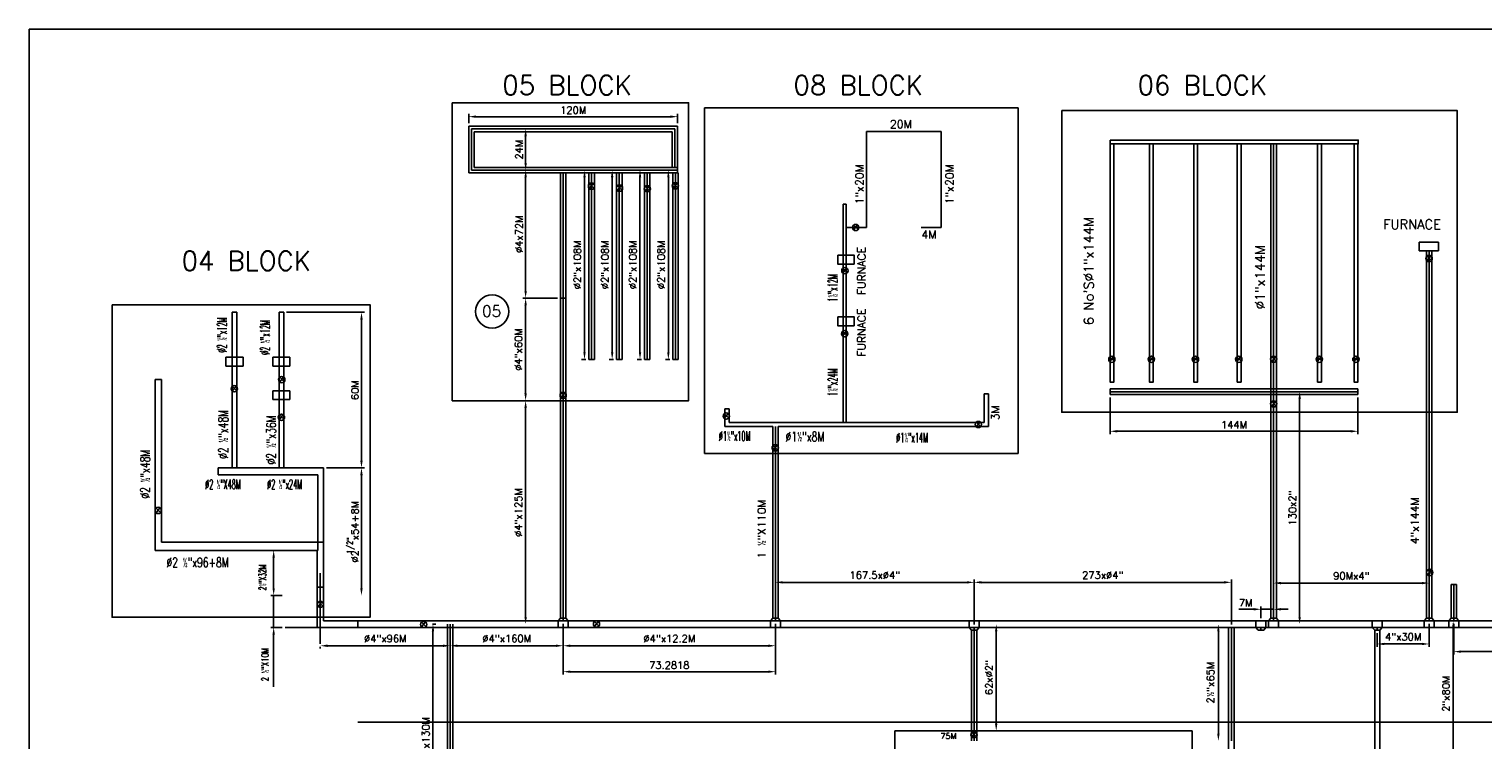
# Model space of a CAD drawing. Extents: x 30 to 863, y 52 to 597.
# Tile 2 of 3: x 30 to 531, y 352 to 597. Entities that reach past the tile are written whole.
import ezdxf

# ---------------------------------------------------------------- set-up
doc = ezdxf.new("R2010")
doc.units = 0
doc.header["$LTSCALE"] = 5
doc.header["$MEASUREMENT"] = 0
doc.layers.get('DEFPOINTS').update_dxf_attribs({"linetype": 'CONTINUOUS'})
doc.layers.add('25', color=6, linetype='CONTINUOUS')
doc.layers.add('5', color=3, linetype='CONTINUOUS')
doc.styles.add('ROMANS', font='ROMANS.shx')
doc.dimstyles.get("Standard").update_dxf_attribs({"dimtxt": 0.18, "dimasz": 0.18, "dimexe": 0.18, "dimexo": 0.0625, "dimgap": 0.09, "dimtad": 0, "dimtih": 1, "dimtoh": 1, "dimdec": 4, "dimzin": 0, "dimdsep": 46, "dimtxsty": 'ROMANS', "dimcen": 0.09, "dimadec": 0, "dimazin": 0, "dimtfac": 1, "dimtdec": 4, "dimtofl": 0, "dimtmove": 2, "dimatfit": 3, "dimfxl": 0, "dimtolj": 1, "dimarcsym": 0})

# ---------------------------------------------------------------- blocks, each defined once
blk = doc.blocks.new('*D32')
at = {"layer": '5', "color": 4, "lineweight": -2}
for p, q in [((118.78, 499.55), (145.61, 499.55)), ((144.61, 497.05), (144.61, 448.37)), ((132.52, 445.87), (145.61, 445.87))]:
    blk.add_line(p, q, dxfattribs=at)
at = {"layer": '5', "color": 4}
for points in [[(144.19, 497.05), (145.02, 497.05), (144.61, 499.55)], [(144.19, 448.37), (145.02, 448.37), (144.61, 445.87)]]:
    blk.add_solid(points, dxfattribs=at)
at = {"layer": 'DEFPOINTS', "color": 0}
for p in [(117.78, 499.55), (131.52, 445.87), (144.61, 445.87)]:
    blk.add_point(p, dxfattribs=at)
at = {"layer": '5', "color": 3, "insert": (142.36, 472.71), "char_height": 2.5, "attachment_point": 5, "rotation": 90, "style": 'ROMANS'}
blk.add_mtext('\\A1;60M', dxfattribs=at)
blk = doc.blocks.new('*D33')
at = {"layer": '5', "color": 4, "lineweight": -2}
blk.add_line((144.61, 443.37), (144.61, 404.38), dxfattribs=at)
at = {"layer": '5', "color": 4}
for points in [[(144.19, 443.37), (145.02, 443.37), (144.61, 445.87)], [(144.19, 404.38), (145.02, 404.38), (144.61, 401.88)]]:
    blk.add_solid(points, dxfattribs=at)
at = {"layer": 'DEFPOINTS', "color": 0}
for p in [(144.61, 445.87), (144.61, 401.88), (144.61, 401.88)]:
    blk.add_point(p, dxfattribs=at)
at = {"layer": '5', "color": 3, "insert": (142.36, 423.88), "char_height": 2.5, "attachment_point": 5, "rotation": 90, "style": 'ROMANS'}
blk.add_mtext('\\A1;%%C2  x54+8M', dxfattribs=at)
blk = doc.blocks.new('*D34')
at = {"layer": '5', "color": 4, "lineweight": -2}
for p, q in [((181.62, 564.75), (181.62, 568.04)), ((251.16, 567.04), (184.12, 567.04)), ((253.66, 564.75), (253.66, 568.04))]:
    blk.add_line(p, q, dxfattribs=at)
at = {"layer": '5', "color": 4}
for points in [[(184.12, 567.46), (184.12, 566.63), (181.62, 567.04)], [(251.16, 567.46), (251.16, 566.63), (253.66, 567.04)]]:
    blk.add_solid(points, dxfattribs=at)
at = {"layer": 'DEFPOINTS', "color": 0}
for p in [(181.62, 567.04), (181.62, 563.75), (253.66, 563.75)]:
    blk.add_point(p, dxfattribs=at)
at = {"layer": '5', "color": 3, "insert": (217.64, 569.29), "char_height": 2.5, "attachment_point": 5, "style": 'ROMANS'}
blk.add_mtext('\\A1;120M', dxfattribs=at)
blk = doc.blocks.new('*D35')
at = {"layer": '5', "color": 4, "lineweight": -2}
for p, q in [((201.23, 506.95), (201.23, 546.1)), ((212.23, 504.45), (200.23, 504.45))]:
    blk.add_line(p, q, dxfattribs=at)
at = {"layer": '5', "color": 4}
for points in [[(200.82, 546.1), (201.65, 546.1), (201.23, 548.6)], [(200.82, 506.95), (201.65, 506.95), (201.23, 504.45)]]:
    blk.add_solid(points, dxfattribs=at)
at = {"layer": 'DEFPOINTS', "color": 0}
for p in [(201.23, 548.6), (201.23, 548.6), (213.23, 504.45)]:
    blk.add_point(p, dxfattribs=at)
at = {"layer": '5', "color": 3, "insert": (198.98, 526.52), "char_height": 2.5, "attachment_point": 5, "rotation": 90, "style": 'ROMANS'}
blk.add_mtext('\\A1;%%c4x72M', dxfattribs=at)
blk = doc.blocks.new('*D36')
at = {"layer": '5', "color": 4, "lineweight": -2}
blk.add_line((201.23, 501.95), (201.23, 471.57), dxfattribs=at)
at = {"layer": '5', "color": 4}
for points in [[(200.82, 501.95), (201.65, 501.95), (201.23, 504.45)], [(200.82, 471.57), (201.65, 471.57), (201.23, 469.07)]]:
    blk.add_solid(points, dxfattribs=at)
at = {"layer": 'DEFPOINTS', "color": 0}
for p in [(201.23, 504.45), (201.23, 469.07), (201.23, 469.07)]:
    blk.add_point(p, dxfattribs=at)
at = {"layer": '5', "color": 3, "insert": (198.75, 486.76), "char_height": 2.5, "attachment_point": 5, "rotation": 90, "style": 'ROMANS'}
blk.add_mtext('\\A1;%%C4"x60M', dxfattribs=at)
blk = doc.blocks.new('*D37')
at = {"layer": '5', "color": 4, "lineweight": -2}
blk.add_line((201.23, 551.1), (201.23, 560.31), dxfattribs=at)
at = {"layer": '5', "color": 4}
for points in [[(200.82, 560.31), (201.65, 560.31), (201.23, 562.81)], [(200.82, 551.1), (201.65, 551.1), (201.23, 548.6)]]:
    blk.add_solid(points, dxfattribs=at)
at = {"layer": 'DEFPOINTS', "color": 0}
for p in [(201.23, 562.81), (201.23, 562.81), (201.23, 548.6)]:
    blk.add_point(p, dxfattribs=at)
at = {"layer": '5', "color": 3, "insert": (198.98, 555.7), "char_height": 2.5, "attachment_point": 5, "rotation": 90, "style": 'ROMANS'}
blk.add_mtext('\\A1;24M', dxfattribs=at)
blk = doc.blocks.new('*D38')
at = {"layer": '5', "color": 4, "lineweight": -2}
for p, q in [((221.67, 548.6), (222.55, 548.6)), ((221.55, 546.1), (221.55, 485.79)), ((222.06, 483.29), (220.55, 483.29))]:
    blk.add_line(p, q, dxfattribs=at)
at = {"layer": '5', "color": 4}
for points in [[(221.13, 546.1), (221.96, 546.1), (221.55, 548.6)], [(221.13, 485.79), (221.96, 485.79), (221.55, 483.29)]]:
    blk.add_solid(points, dxfattribs=at)
at = {"layer": 'DEFPOINTS', "color": 0}
for p in [(220.67, 548.6), (221.55, 483.29), (223.06, 483.29)]:
    blk.add_point(p, dxfattribs=at)
at = {"layer": '5', "color": 3, "insert": (219.06, 515.95), "char_height": 2.5, "attachment_point": 5, "rotation": 90, "style": 'ROMANS'}
blk.add_mtext('\\A1;%%c2"x108M', dxfattribs=at)
blk = doc.blocks.new('*D54')
at = {"layer": '5', "color": 4, "lineweight": -2}
for p, q in [((402.83, 470.21), (402.83, 457.51)), ((488.36, 470.21), (488.36, 457.51)), ((485.86, 458.51), (405.33, 458.51))]:
    blk.add_line(p, q, dxfattribs=at)
at = {"layer": '5', "color": 4}
for points in [[(405.33, 458.93), (405.33, 458.09), (402.83, 458.51)], [(485.86, 458.93), (485.86, 458.09), (488.36, 458.51)]]:
    blk.add_solid(points, dxfattribs=at)
at = {"layer": 'DEFPOINTS', "color": 0}
for p in [(402.83, 471.21), (488.36, 471.21), (402.83, 458.51)]:
    blk.add_point(p, dxfattribs=at)
at = {"layer": '5', "color": 3, "insert": (445.6, 460.76), "char_height": 2.5, "attachment_point": 5, "style": 'ROMANS'}
blk.add_mtext('\\A1;144M', dxfattribs=at)
blk = doc.blocks.new('*D55')
at = {"layer": '5', "color": 4, "lineweight": -2}
blk.add_line((468.25, 469.66), (468.25, 394.47), dxfattribs=at)
at = {"layer": '5', "color": 4}
for points in [[(467.84, 469.66), (468.67, 469.66), (468.25, 472.16)], [(467.84, 394.47), (468.67, 394.47), (468.25, 391.97)]]:
    blk.add_solid(points, dxfattribs=at)
at = {"layer": 'DEFPOINTS', "color": 0}
for p in [(468.25, 472.16), (468.25, 391.97), (468.25, 391.97)]:
    blk.add_point(p, dxfattribs=at)
at = {"layer": '5', "color": 3, "insert": (465.77, 432.06), "char_height": 2.5, "attachment_point": 5, "rotation": 90, "style": 'ROMANS'}
blk.add_mtext('\\A1;130x2"', dxfattribs=at)
blk = doc.blocks.new('*D56')
at = {"layer": '5', "color": 4, "lineweight": -2}
for p, q in [((459.27, 405.2), (459.27, 407.14)), ((512.91, 404.22), (512.91, 407.14)), ((461.77, 406.14), (510.41, 406.14))]:
    blk.add_line(p, q, dxfattribs=at)
at = {"layer": '5', "color": 4}
for points in [[(461.77, 406.56), (461.77, 405.73), (459.27, 406.14)], [(510.41, 406.56), (510.41, 405.73), (512.91, 406.14)]]:
    blk.add_solid(points, dxfattribs=at)
at = {"layer": 'DEFPOINTS', "color": 0}
for p in [(459.27, 404.2), (512.91, 406.14), (512.91, 403.22)]:
    blk.add_point(p, dxfattribs=at)
at = {"layer": '5', "color": 3, "insert": (486.09, 408.63), "char_height": 2.5, "attachment_point": 5, "style": 'ROMANS'}
blk.add_mtext('\\A1;90Mx4"', dxfattribs=at)
blk = doc.blocks.new('*D57')
at = {"layer": '5', "color": 4, "lineweight": -2}
for p, q in [((512.91, 392.09), (512.91, 384.14)), ((495.02, 388.9), (495.02, 384.14)), ((510.41, 385.14), (497.52, 385.14))]:
    blk.add_line(p, q, dxfattribs=at)
at = {"layer": '5', "color": 4}
for points in [[(497.52, 385.56), (497.52, 384.72), (495.02, 385.14)], [(510.41, 385.56), (510.41, 384.72), (512.91, 385.14)]]:
    blk.add_solid(points, dxfattribs=at)
at = {"layer": 'DEFPOINTS', "color": 0}
for p in [(512.91, 393.09), (495.02, 389.9), (495.02, 385.14)]:
    blk.add_point(p, dxfattribs=at)
at = {"layer": '5', "color": 3, "insert": (503.96, 387.63), "char_height": 2.5, "attachment_point": 5, "style": 'ROMANS'}
blk.add_mtext('\\A1;4"x30M', dxfattribs=at)
blk = doc.blocks.new('*D58')
at = {"layer": '5', "color": 4, "lineweight": -2}
for p, q in [((520.42, 393.09), (520.21, 393.09)), ((521.21, 390.59), (521.21, 345.38)), ((509.09, 342.88), (522.21, 342.88))]:
    blk.add_line(p, q, dxfattribs=at)
at = {"layer": '5', "color": 4}
for points in [[(520.8, 390.59), (521.63, 390.59), (521.21, 393.09)], [(520.8, 345.38), (521.63, 345.38), (521.21, 342.88)]]:
    blk.add_solid(points, dxfattribs=at)
at = {"layer": 'DEFPOINTS', "color": 0}
for p in [(521.42, 393.09), (508.09, 342.88), (521.21, 342.88)]:
    blk.add_point(p, dxfattribs=at)
at = {"layer": '5', "color": 3, "insert": (518.73, 367.99), "char_height": 2.5, "attachment_point": 5, "rotation": 90, "style": 'ROMANS'}
blk.add_mtext('\\A1;2"x80M', dxfattribs=at)
blk = doc.blocks.new('*D67')
at = {"layer": '5', "color": 4, "lineweight": -2}
blk.add_line((440.22, 389.47), (440.22, 354.18), dxfattribs=at)
at = {"layer": '5', "color": 4}
for points in [[(439.8, 389.47), (440.63, 389.47), (440.22, 391.97)], [(439.8, 354.18), (440.63, 354.18), (440.22, 351.68)]]:
    blk.add_solid(points, dxfattribs=at)
at = {"layer": 'DEFPOINTS', "color": 0}
for p in [(440.22, 391.97), (440.22, 351.68), (440.22, 351.68)]:
    blk.add_point(p, dxfattribs=at)
at = {"layer": '5', "color": 3, "insert": (437.49, 371.83), "char_height": 2.5, "attachment_point": 5, "rotation": 90, "style": 'ROMANS'}
blk.add_mtext('\\A1;2½"x65M', dxfattribs=at)
blk = doc.blocks.new('*D68')
at = {"layer": '5', "color": 4, "lineweight": -2}
blk.add_line((363.58, 389.47), (363.58, 357.66), dxfattribs=at)
at = {"layer": '5', "color": 4}
for points in [[(363.16, 389.47), (363.99, 389.47), (363.58, 391.97)], [(363.16, 357.66), (363.99, 357.66), (363.58, 355.16)]]:
    blk.add_solid(points, dxfattribs=at)
at = {"layer": 'DEFPOINTS', "color": 0}
for p in [(363.58, 391.97), (363.58, 355.16), (363.58, 355.16)]:
    blk.add_point(p, dxfattribs=at)
at = {"layer": '5', "color": 3, "insert": (361.09, 373.56), "char_height": 2.5, "attachment_point": 5, "rotation": 90, "style": 'ROMANS'}
blk.add_mtext('\\A1;62x%%C2"', dxfattribs=at)
blk = doc.blocks.new('*D69')
at = {"layer": '5', "color": 4, "lineweight": -2}
for p, q in [((355.96, 391.84), (355.96, 407.4)), ((442.2, 406.4), (358.46, 406.4)), ((444.7, 391.84), (444.7, 407.4))]:
    blk.add_line(p, q, dxfattribs=at)
at = {"layer": '5', "color": 4}
for points in [[(358.46, 406.82), (358.46, 405.98), (355.96, 406.4)], [(442.2, 406.82), (442.2, 405.98), (444.7, 406.4)]]:
    blk.add_solid(points, dxfattribs=at)
at = {"layer": 'DEFPOINTS', "color": 0}
for p in [(355.96, 406.4), (355.96, 390.84), (444.7, 390.84)]:
    blk.add_point(p, dxfattribs=at)
at = {"layer": '5', "color": 3, "insert": (400.33, 408.89), "char_height": 2.5, "attachment_point": 5, "style": 'ROMANS'}
blk.add_mtext('\\A1;273x%%c4"', dxfattribs=at)
blk = doc.blocks.new('*D70')
at = {"layer": '5', "color": 4, "lineweight": -2}
for p, q in [((287.45, 406.06), (287.45, 407.4)), ((353.46, 406.4), (289.95, 406.4))]:
    blk.add_line(p, q, dxfattribs=at)
at = {"layer": '5', "color": 4}
for points in [[(289.95, 406.82), (289.95, 405.98), (287.45, 406.4)], [(353.46, 406.82), (353.46, 405.98), (355.96, 406.4)]]:
    blk.add_solid(points, dxfattribs=at)
at = {"layer": 'DEFPOINTS', "color": 0}
for p in [(287.45, 406.4), (355.96, 406.4), (287.45, 405.06)]:
    blk.add_point(p, dxfattribs=at)
at = {"layer": '5', "color": 3, "insert": (321.71, 408.89), "char_height": 2.5, "attachment_point": 5, "style": 'ROMANS'}
blk.add_mtext('\\A1;167.5x%%C4"', dxfattribs=at)
blk = doc.blocks.new('*D71')
at = {"layer": '5', "color": 4, "lineweight": -2}
for p, q in [((214.17, 392.09), (214.17, 383.52)), ((287.45, 392.09), (287.45, 383.52)), ((216.67, 384.52), (284.95, 384.52))]:
    blk.add_line(p, q, dxfattribs=at)
at = {"layer": '5', "color": 4}
for points in [[(216.67, 384.94), (216.67, 384.1), (214.17, 384.52)], [(284.95, 384.94), (284.95, 384.1), (287.45, 384.52)]]:
    blk.add_solid(points, dxfattribs=at)
at = {"layer": 'DEFPOINTS', "color": 0}
for p in [(214.17, 393.09), (287.45, 393.09), (287.45, 384.52)]:
    blk.add_point(p, dxfattribs=at)
at = {"layer": '5', "color": 3, "insert": (250.81, 387.01), "char_height": 2.5, "attachment_point": 5, "style": 'ROMANS'}
blk.add_mtext('\\A1;%%c4"x12.2M', dxfattribs=at)
blk = doc.blocks.new('*D72')
at = {"layer": '5', "color": 4, "lineweight": -2}
blk.add_line((211.67, 384.52), (177.73, 384.52), dxfattribs=at)
at = {"layer": '5', "color": 4}
for points in [[(177.73, 384.94), (177.73, 384.1), (175.23, 384.52)], [(211.67, 384.94), (211.67, 384.1), (214.17, 384.52)]]:
    blk.add_solid(points, dxfattribs=at)
at = {"layer": 'DEFPOINTS', "color": 0}
for p in [(175.23, 384.52), (175.23, 384.52), (214.17, 384.52)]:
    blk.add_point(p, dxfattribs=at)
at = {"layer": '5', "color": 3, "insert": (194.7, 387.01), "char_height": 2.5, "attachment_point": 5, "style": 'ROMANS'}
blk.add_mtext('\\A1;%%c4"x160M', dxfattribs=at)
blk = doc.blocks.new('*D73')
at = {"layer": '5', "color": 4, "lineweight": -2}
for p, q in [((130.39, 384.17), (130.39, 383.52)), ((132.89, 384.52), (172.73, 384.52))]:
    blk.add_line(p, q, dxfattribs=at)
at = {"layer": '5', "color": 4}
for points in [[(132.89, 384.94), (132.89, 384.1), (130.39, 384.52)], [(172.73, 384.94), (172.73, 384.1), (175.23, 384.52)]]:
    blk.add_solid(points, dxfattribs=at)
at = {"layer": 'DEFPOINTS', "color": 0}
for p in [(130.39, 385.17), (175.23, 384.52), (175.23, 384.52)]:
    blk.add_point(p, dxfattribs=at)
at = {"layer": '5', "color": 3, "insert": (152.81, 387.01), "char_height": 2.5, "attachment_point": 5, "style": 'ROMANS'}
blk.add_mtext('\\A1;%%C4"x96M', dxfattribs=at)
blk = doc.blocks.new('*D74')
at = {"layer": '5', "color": 4, "lineweight": -2}
for p, q in [((169.16, 391.97), (170.28, 391.97)), ((169.28, 389.47), (169.28, 315.81)), ((172.43, 313.31), (168.28, 313.31))]:
    blk.add_line(p, q, dxfattribs=at)
at = {"layer": '5', "color": 4}
for points in [[(168.86, 389.47), (169.69, 389.47), (169.28, 391.97)], [(168.86, 315.81), (169.69, 315.81), (169.28, 313.31)]]:
    blk.add_solid(points, dxfattribs=at)
at = {"layer": 'DEFPOINTS', "color": 0}
for p in [(168.16, 391.97), (169.28, 313.31), (173.43, 313.31)]:
    blk.add_point(p, dxfattribs=at)
at = {"layer": '5', "color": 3, "insert": (166.79, 352.64), "char_height": 2.5, "attachment_point": 5, "rotation": 90, "style": 'ROMANS'}
blk.add_mtext('\\A1;4"x130M', dxfattribs=at)
blk = doc.blocks.new('*D75')
at = {"layer": '5', "color": 4, "lineweight": -2}
blk.add_line((201.23, 466.57), (201.23, 394.47), dxfattribs=at)
at = {"layer": '5', "color": 4}
for points in [[(200.82, 466.57), (201.65, 466.57), (201.23, 469.07)], [(200.82, 394.47), (201.65, 394.47), (201.23, 391.97)]]:
    blk.add_solid(points, dxfattribs=at)
at = {"layer": 'DEFPOINTS', "color": 0}
for p in [(201.23, 469.07), (201.23, 391.97), (201.23, 391.97)]:
    blk.add_point(p, dxfattribs=at)
at = {"layer": '5', "color": 3, "insert": (198.75, 430.52), "char_height": 2.5, "attachment_point": 5, "rotation": 90, "style": 'ROMANS'}
blk.add_mtext('\\A1;%%C4"x125M', dxfattribs=at)
blk = doc.blocks.new('*D76')
at = {"layer": '5', "color": 4, "lineweight": -2}
for p, q in [((231.21, 548.6), (232.09, 548.6)), ((231.09, 546.1), (231.09, 485.79)), ((231.6, 483.29), (230.09, 483.29))]:
    blk.add_line(p, q, dxfattribs=at)
at = {"layer": '5', "color": 4}
for points in [[(230.67, 546.1), (231.51, 546.1), (231.09, 548.6)], [(230.67, 485.79), (231.51, 485.79), (231.09, 483.29)]]:
    blk.add_solid(points, dxfattribs=at)
at = {"layer": 'DEFPOINTS', "color": 0}
for p in [(230.21, 548.6), (231.09, 483.29), (232.6, 483.29)]:
    blk.add_point(p, dxfattribs=at)
at = {"layer": '5', "color": 3, "insert": (228.6, 515.95), "char_height": 2.5, "attachment_point": 5, "rotation": 90, "style": 'ROMANS'}
blk.add_mtext('\\A1;%%c2"x108M', dxfattribs=at)
blk = doc.blocks.new('*D77')
at = {"layer": '5', "color": 4, "lineweight": -2}
for p, q in [((240.81, 548.6), (241.69, 548.6)), ((240.69, 546.1), (240.69, 485.79)), ((241.21, 483.29), (239.69, 483.29))]:
    blk.add_line(p, q, dxfattribs=at)
at = {"layer": '5', "color": 4}
for points in [[(240.28, 546.1), (241.11, 546.1), (240.69, 548.6)], [(240.28, 485.79), (241.11, 485.79), (240.69, 483.29)]]:
    blk.add_solid(points, dxfattribs=at)
at = {"layer": 'DEFPOINTS', "color": 0}
for p in [(239.81, 548.6), (240.69, 483.29), (242.21, 483.29)]:
    blk.add_point(p, dxfattribs=at)
at = {"layer": '5', "color": 3, "insert": (238.21, 515.95), "char_height": 2.5, "attachment_point": 5, "rotation": 90, "style": 'ROMANS'}
blk.add_mtext('\\A1;%%c2"x108M', dxfattribs=at)
blk = doc.blocks.new('*D78')
at = {"layer": '5', "color": 4, "lineweight": -2}
for p, q in [((250.6, 548.6), (251.48, 548.6)), ((250.48, 546.1), (250.48, 485.79)), ((250.99, 483.29), (249.48, 483.29))]:
    blk.add_line(p, q, dxfattribs=at)
at = {"layer": '5', "color": 4}
for points in [[(250.06, 546.1), (250.89, 546.1), (250.48, 548.6)], [(250.06, 485.79), (250.89, 485.79), (250.48, 483.29)]]:
    blk.add_solid(points, dxfattribs=at)
at = {"layer": 'DEFPOINTS', "color": 0}
for p in [(249.6, 548.6), (250.48, 483.29), (251.99, 483.29)]:
    blk.add_point(p, dxfattribs=at)
at = {"layer": '5', "color": 3, "insert": (247.99, 515.95), "char_height": 2.5, "attachment_point": 5, "rotation": 90, "style": 'ROMANS'}
blk.add_mtext('\\A1;%%c2"x108M', dxfattribs=at)
blk = doc.blocks.new('*D79')
at = {"layer": '5', "color": 4, "lineweight": -2}
for p, q in [((521.42, 392.09), (521.42, 381.49)), ((592.7, 392.09), (592.7, 381.49)), ((590.2, 382.49), (523.92, 382.49))]:
    blk.add_line(p, q, dxfattribs=at)
at = {"layer": '5', "color": 4}
for points in [[(523.92, 382.91), (523.92, 382.08), (521.42, 382.49)], [(590.2, 382.91), (590.2, 382.08), (592.7, 382.49)]]:
    blk.add_solid(points, dxfattribs=at)
at = {"layer": 'DEFPOINTS', "color": 0}
for p in [(521.42, 393.09), (592.7, 393.09), (521.42, 382.49)]:
    blk.add_point(p, dxfattribs=at)
at = {"layer": '5', "color": 3, "insert": (557.06, 384.98), "char_height": 2.5, "attachment_point": 5, "style": 'ROMANS'}
blk.add_mtext('\\A1;2"x100', dxfattribs=at)
blk = doc.blocks.new('*D80')
at = {"layer": '25', "color": 4, "lineweight": -2}
for p, q in [((214.17, 383.52), (214.17, 374.58)), ((287.45, 383.52), (287.45, 374.58)), ((216.67, 375.58), (284.95, 375.58))]:
    blk.add_line(p, q, dxfattribs=at)
at = {"layer": '25', "color": 4}
for points in [[(216.67, 375.99), (216.67, 375.16), (214.17, 375.58)], [(284.95, 375.99), (284.95, 375.16), (287.45, 375.58)]]:
    blk.add_solid(points, dxfattribs=at)
at = {"layer": 'DEFPOINTS', "color": 0}
for p in [(214.17, 384.52), (287.45, 384.52), (287.45, 375.58)]:
    blk.add_point(p, dxfattribs=at)
at = {"layer": '25', "color": 3, "insert": (250.81, 377.83), "char_height": 2.5, "attachment_point": 5, "style": 'ROMANS'}
blk.add_mtext('\\A1;73.2818', dxfattribs=at)

msp = doc.modelspace()

# ---------------------------------------------------------------- linework, layer by layer
at = {"layer": '25', "color": 7}
for p, q in [((223.24345, 542.24031), (224.5832, 543.94268)), ((223.27991, 543.8942), (224.78704, 542.34493)), ((232.89136, 541.56034), (234.23111, 543.26271)), ((232.92782, 543.21423), (234.43495, 541.66496)), ((242.47743, 541.37489), (243.81717, 543.07726)), ((242.51388, 543.02878), (244.02102, 541.47952)), ((252.18718, 542.36394), (253.52693, 544.06631)), ((252.22363, 544.01783), (253.73077, 542.46856)), ((314.3531, 528.00248), (315.69284, 529.70485)), ((314.38955, 529.65637), (315.89669, 528.10711)), ((512.1911, 517.31836), (513.53084, 519.02073)), ((512.22755, 518.97225), (513.73469, 517.42299)), ((310.64237, 513.10497), (311.98211, 514.80734)), ((310.67882, 514.75886), (312.18596, 513.20959)), ((310.58688, 491.3545), (311.92662, 493.05687)), ((310.62333, 493.00839), (312.13047, 491.45913)), ((402.74327, 482.53531), (404.08302, 484.23768)), ((402.77973, 484.1892), (404.28686, 482.63993)), ((416.40211, 482.53531), (417.74186, 484.23768)), ((416.43857, 484.1892), (417.9457, 482.63993)), ((431.59222, 482.53531), (432.93196, 484.23768)), ((431.62867, 484.1892), (433.13581, 482.63993)), ((446.53731, 482.53531), (447.87706, 484.23768)), ((446.57377, 484.1892), (448.0809, 482.63993)), ((458.60365, 482.53531), (459.94339, 484.23768)), ((458.6401, 484.1892), (460.14724, 482.63993)), ((474.31864, 482.53531), (475.65838, 484.23768)), ((474.35509, 484.1892), (475.86223, 482.63993)), ((486.93622, 482.53531), (488.27597, 484.23768)), ((486.97268, 484.1892), (488.47981, 482.63993)), ((116.39991, 475.52072), (117.73966, 477.22309)), ((116.43637, 477.17461), (117.9435, 475.62535)), ((100.01084, 472.36814), (101.35058, 474.07051)), ((100.04729, 474.02202), (101.55443, 472.47276)), ((213.45724, 470.07527), (214.79699, 471.77764)), ((213.49369, 471.72915), (215.00083, 470.17989)), ((458.57728, 467.11241), (459.91703, 468.81478)), ((458.61374, 468.7663), (460.12087, 467.21703)), ((116.27622, 462.53949), (117.61597, 464.24186)), ((116.31267, 464.19337), (117.81981, 462.64411)), ((269.73691, 462.94825), (271.07665, 464.65062)), ((269.77336, 464.60213), (271.2805, 463.05287)), ((356.67285, 460.04243), (358.01259, 461.7448)), ((356.7093, 461.69632), (358.21644, 460.14706)), ((286.62075, 452.00692), (287.96049, 453.70929)), ((286.6572, 453.66081), (288.16434, 452.11154)), ((73.75303, 430.38567), (75.09277, 432.08805)), ((73.78948, 432.03956), (75.29662, 430.4903)), ((512.38996, 408.994), (513.7297, 410.69637)), ((512.42641, 410.64788), (513.93355, 409.09862)), ((129.71296, 398.03247), (131.05271, 399.73484)), ((129.74942, 399.68635), (131.25655, 398.13709)), ((165.30549, 391.03845), (166.64524, 392.74082)), ((165.34195, 392.69233), (166.84908, 391.14307)), ((224.97011, 391.22161), (226.30985, 392.92398)), ((225.00656, 392.8755), (226.5137, 391.32624)), ((355.17362, 353.01164), (356.51337, 354.71401)), ((355.21008, 354.66552), (356.71721, 353.11626))]:
    msp.add_line(p, q, dxfattribs=at)
msp.add_lwpolyline([(29.9367, 597.25647), (862.64744, 597.25647), (862.64744, 52.31745), (29.9367, 52.31745)], close=True, dxfattribs=at)
for centre in [(223.96379, 543.05178), (233.6117, 542.37181), (243.19777, 542.18636), (252.90752, 543.17541), (315.07344, 528.81395), (512.91144, 518.12983), (311.3627, 513.91644), (311.30722, 492.16597), (403.46361, 483.34678), (417.12245, 483.34678), (432.31255, 483.34678), (447.25765, 483.34678), (459.32399, 483.34678), (475.03898, 483.34678), (487.65656, 483.34678), (117.12025, 476.33219), (100.73117, 473.17961), (214.17758, 470.88673), (459.29762, 467.92388), (116.99656, 463.35096), (270.45725, 463.75972), (357.39319, 460.8539), (287.34109, 452.81839), (74.47337, 431.19714), (513.1103, 409.80546), (130.4333, 398.84393), (166.02583, 391.84992), (225.69045, 392.03308), (355.89396, 353.8231)]:
    msp.add_circle(centre, 1.08507, dxfattribs=at)
at = {"layer": '25'}
msp.add_circle((189.67188, 499.82552), 5.72845, dxfattribs=at)
at = {"layer": '5'}
for p, q in [((181.62065, 563.75352), (253.66188, 563.75352)), ((181.62065, 547.6542), (181.62065, 563.75352)), ((182.5669, 548.60045), (182.5669, 562.80728)), ((182.5669, 562.80728), (252.71564, 562.80728)), ((183.51314, 561.86103), (251.76939, 561.86103)), ((183.51314, 549.54669), (183.51314, 561.86103)), ((251.76939, 549.54669), (251.76939, 561.86103)), ((252.71564, 549.54669), (252.71564, 562.80728)), ((253.66188, 563.75352), (253.66188, 547.6542)), ((253.66188, 547.6542), (253.66188, 563.75352)), ((318.80323, 528.82912), (318.80323, 561.94322)), ((318.80323, 561.94322), (344.58721, 561.94322)), ((344.58721, 561.94322), (344.58721, 528.82912)), ((458.32198, 394.03894), (458.32198, 557.62376)), ((459.26822, 393.09399), (459.26822, 557.62376)), ((460.21447, 394.03894), (460.21447, 557.62376)), ((253.88372, 547.6542), (181.62065, 547.6542)), ((253.66188, 548.60045), (182.5669, 548.60045)), ((253.66188, 549.54669), (183.51314, 549.54669)), ((213.22697, 394.03894), (213.22697, 547.6542)), ((214.17322, 393.09399), (214.17322, 547.6542)), ((215.11946, 394.03894), (215.11946, 547.6542)), ((223.06066, 483.29305), (223.06066, 547.6542)), ((224.0069, 483.29305), (224.0069, 547.6542)), ((224.95314, 483.29305), (224.95314, 547.6542)), ((232.60458, 483.29305), (232.60458, 547.6542)), ((233.55082, 483.29305), (233.55082, 547.6542)), ((234.49707, 483.29305), (234.49707, 547.6542)), ((242.20736, 483.29305), (242.20736, 547.6542)), ((243.1536, 483.29305), (243.1536, 547.6542)), ((244.09985, 483.29305), (244.09985, 547.6542)), ((251.99124, 483.29305), (251.99124, 547.6542)), ((252.93748, 483.29305), (252.93748, 547.6542)), ((253.88372, 483.29305), (253.88372, 547.6542)), ((311.85808, 536.81302), (310.78054, 536.81302)), ((310.78054, 519.2839), (310.78054, 536.81302)), ((311.85808, 519.2839), (311.85808, 536.81302)), ((311.85808, 528.82912), (318.80323, 528.82912)), ((337.64206, 528.82912), (344.58721, 528.82912)), ((310.78054, 494.909), (310.78054, 519.2839)), ((311.85808, 494.909), (311.85808, 519.2839)), ((511.95901, 394.03894), (511.95901, 520.76012)), ((512.90525, 393.09399), (512.90525, 520.76012)), ((513.85149, 394.03894), (513.85149, 520.76012)), ((215.11946, 504.44817), (213.22697, 504.44817)), ((99.99582, 445.87239), (99.99582, 499.54709)), ((101.59296, 499.54709), (99.99582, 499.54709)), ((101.59296, 499.54709), (101.59296, 445.87239)), ((116.18155, 445.87239), (116.18155, 499.54709)), ((117.77869, 499.54709), (116.18155, 499.54709)), ((117.77869, 499.54709), (117.77869, 445.87239)), ((310.78054, 461.59547), (310.78054, 494.909)), ((311.85808, 461.59547), (311.85808, 494.909)), ((97.85326, 481.00309), (97.85326, 484.028)), ((97.85326, 484.028), (101.59296, 484.028)), ((103.73551, 484.028), (101.59296, 484.028)), ((103.73551, 481.00309), (103.73551, 484.028)), ((114.03899, 484.028), (117.77869, 484.028)), ((114.03899, 481.00309), (114.03899, 484.028)), ((119.92125, 484.028), (117.77869, 484.028)), ((119.92125, 481.00309), (119.92125, 484.028)), ((223.06066, 483.29305), (224.95314, 483.29305)), ((232.60458, 483.29305), (234.49707, 483.29305)), ((242.20736, 483.29305), (244.09985, 483.29305)), ((251.99124, 483.29305), (253.88372, 483.29305)), ((101.59296, 481.00309), (97.85326, 481.00309)), ((101.59296, 481.00309), (103.73551, 481.00309)), ((117.77869, 481.00309), (114.03899, 481.00309)), ((117.77869, 481.00309), (119.92125, 481.00309)), ((73.38224, 476.36387), (73.38224, 417.42073)), ((75.56449, 476.36387), (73.38224, 476.36387)), ((75.56449, 476.36387), (75.56449, 420.22704)), ((114.03899, 469.44243), (114.03899, 472.46734)), ((114.03899, 472.46734), (117.77869, 472.46734)), ((119.92125, 472.46734), (117.77869, 472.46734)), ((119.92125, 469.44243), (119.92125, 472.46734)), ((488.35727, 473.10155), (402.83321, 473.10155)), ((402.83321, 473.10155), (402.83321, 471.20906)), ((488.35727, 472.1553), (402.83321, 472.1553)), ((488.35727, 473.10155), (488.35727, 471.20906)), ((117.77869, 469.44243), (114.03899, 469.44243)), ((117.77869, 469.44243), (119.92125, 469.44243)), ((360.89519, 471.39972), (359.4147, 471.39972)), ((359.4147, 471.39972), (359.4147, 461.59547)), ((360.89519, 460.11499), (360.89519, 471.39972)), ((488.35727, 471.20906), (402.83321, 471.20906)), ((269.94269, 466.2499), (269.94269, 460.11499)), ((271.42317, 466.2499), (269.94269, 466.2499)), ((271.42317, 466.2499), (271.42317, 461.59547)), ((271.42317, 461.59547), (359.4147, 461.59547)), ((269.94269, 460.11499), (286.50873, 460.11499)), ((286.50873, 394.03894), (286.50873, 460.11499)), ((287.45497, 393.09399), (287.45497, 460.11499)), ((288.40121, 394.03894), (288.40121, 460.11499)), ((288.40121, 460.11499), (360.89519, 460.11499)), ((95.1911, 445.87239), (131.51958, 445.87239)), ((95.1911, 445.87239), (95.1911, 443.5257)), ((95.1911, 443.5257), (129.53202, 443.5257)), ((129.53202, 443.5257), (129.53202, 417.42073)), ((131.51958, 445.87239), (131.51958, 393.09399)), ((73.38224, 417.42073), (129.53202, 417.42073)), ((75.56449, 420.22704), (131.51958, 420.22704)), ((129.26943, 417.42073), (129.26943, 390.84384)), ((130.39451, 404.73314), (130.39451, 409.56319)), ((131.51958, 404.73314), (129.26943, 404.73314)), ((130.39451, 404.73314), (130.39451, 385.16537)), ((520.47519, 394.03894), (520.47519, 405.68729)), ((522.36768, 405.68729), (520.47519, 405.68729)), ((521.42144, 393.09399), (521.42144, 405.68729)), ((522.36768, 394.03894), (522.36768, 405.68729)), ((131.51958, 393.09399), (814.66164, 393.09399)), ((143.3363, 393.09399), (143.3363, 390.84384)), ((174.29972, 391.96892), (174.29972, 301.27916)), ((175.23238, 391.96892), (175.23238, 309.29512)), ((176.16504, 391.96892), (176.16504, 301.26215)), ((213.22697, 394.03894), (212.44372, 393.09399)), ((212.44372, 393.09399), (212.44372, 390.84384)), ((215.11946, 394.03894), (213.22697, 394.03894)), ((215.11946, 394.03894), (215.90271, 393.09399)), ((215.90271, 393.09399), (215.90271, 390.84384)), ((286.50873, 394.03894), (285.72548, 393.09399)), ((285.72548, 393.09399), (285.72548, 390.84384)), ((288.40121, 394.03894), (286.50873, 394.03894)), ((288.40121, 394.03894), (289.18447, 393.09399)), ((289.18447, 393.09399), (289.18447, 390.84384)), ((354.23074, 390.84384), (354.23074, 393.09399)), ((357.68973, 390.84384), (357.68973, 393.09399)), ((453.18329, 390.84384), (453.18329, 393.09399)), ((456.64229, 390.84384), (456.64229, 393.09399)), ((458.32198, 394.03894), (457.53873, 393.09399)), ((457.53873, 393.09399), (457.53873, 390.84384)), ((460.21447, 394.03894), (458.32198, 394.03894)), ((460.21447, 394.03894), (460.99772, 393.09399)), ((460.99772, 393.09399), (460.99772, 390.84384)), ((493.30127, 390.84384), (493.30127, 393.09399)), ((496.76027, 390.84384), (496.76027, 393.09399)), ((511.95901, 394.03894), (511.17576, 393.09399)), ((511.17576, 393.09399), (511.17576, 390.84384)), ((513.85149, 394.03894), (511.95901, 394.03894)), ((513.85149, 394.03894), (514.63475, 393.09399)), ((514.63475, 393.09399), (514.63475, 390.84384)), ((520.47519, 394.03894), (519.69194, 393.09399)), ((519.69194, 393.09399), (519.69194, 390.84384)), ((522.36768, 394.03894), (520.47519, 394.03894)), ((522.36768, 394.03894), (523.15093, 393.09399)), ((523.15093, 393.09399), (523.15093, 390.84384)), ((118.23597, 390.84384), (814.66164, 390.84384)), ((355.01399, 389.89889), (354.23074, 390.84384)), ((355.01399, 389.89889), (355.01399, 351.74844)), ((356.90648, 389.89889), (355.01399, 389.89889)), ((355.96024, 390.84384), (355.96024, 351.74844)), ((356.90648, 389.89889), (357.68973, 390.84384)), ((356.90648, 389.89889), (356.90648, 351.74844)), ((443.75774, 390.84384), (443.75774, 334.49273)), ((444.70398, 390.84384), (444.70398, 351.74844)), ((445.65022, 390.84384), (445.65022, 334.49273)), ((453.96655, 389.89889), (453.18329, 390.84384)), ((455.85903, 389.89889), (453.96655, 389.89889)), ((454.91279, 389.89889), (454.91279, 390.84384)), ((455.85903, 389.89889), (456.64229, 390.84384)), ((494.1535, 389.89889), (493.30127, 390.84384)), ((495.88194, 389.89889), (494.1535, 389.89889)), ((494.1535, 273.53262), (494.1535, 389.89889)), ((495.01772, 389.89889), (495.01772, 390.84384)), ((495.88194, 389.89889), (496.76027, 390.84384)), ((495.88194, 389.89889), (495.88194, 273.53262)), ((143.3363, 358.13493), (816.87105, 358.13493))]:
    msp.add_line(p, q, dxfattribs=at)
at = {"layer": '5', "color": 4}
for p, q in [((114.31154, 414.92073), (114.31154, 404.38101)), ((114.31154, 404.38101), (114.31154, 406.88101)), ((117.23597, 401.88101), (113.31154, 401.88101)), ((114.31154, 401.88101), (114.31154, 390.84384)), ((452.41279, 397.10218), (447.28489, 397.10218)), ((454.91279, 394.09399), (454.91279, 398.10218)), ((459.26822, 397.10218), (454.91279, 397.10218)), ((459.26822, 398.30309), (459.26822, 396.10218)), ((461.76822, 397.10218), (464.26822, 397.10218)), ((117.23597, 390.84384), (113.31154, 390.84384)), ((114.31154, 388.34384), (114.31154, 370.37088))]:
    msp.add_line(p, q, dxfattribs=at)
at = {"layer": '5'}
for points in [[(175.90698, 571.85604), (257.44232, 571.85604), (257.44232, 469.06593), (175.90698, 469.06593)], [(262.9749, 570.07926), (371.14087, 570.07926), (371.14087, 450.87265), (262.9749, 450.87265)], [(386.18568, 569.13285), (522.61669, 569.13285), (522.61669, 465.10235), (386.18568, 465.10235)], [(402.83321, 558.94925), (488.47951, 558.94925), (488.47951, 557.62376), (402.83321, 557.62376)], [(404.15871, 557.62376), (404.15871, 475.48461), (402.83321, 475.48461), (402.83321, 557.62376)], [(417.77283, 557.62376), (417.77283, 475.48461), (416.44734, 475.48461), (416.44734, 557.62376)], [(433.03043, 557.62376), (433.03043, 475.48461), (431.70494, 475.48461), (431.70494, 557.62376)], [(448.05713, 557.62376), (448.05713, 475.48461), (446.73164, 475.48461), (446.73164, 557.62376)], [(475.77993, 557.62376), (475.77993, 475.48461), (474.45444, 475.48461), (474.45444, 557.62376)], [(488.35727, 557.62376), (488.35727, 475.48461), (487.03178, 475.48461), (487.03178, 557.62376)], [(509.51417, 523.72572), (516.12429, 523.72572), (516.12429, 520.76012), (509.51417, 520.76012)], [(308.92168, 519.2839), (314.5389, 519.2839), (314.5389, 516.18608), (308.92168, 516.18608)], [(58.55009, 502.14755), (147.57841, 502.14755), (147.57841, 394.36235), (58.55009, 394.36235)], [(308.92168, 498.00682), (314.5389, 498.00682), (314.5389, 494.909), (308.92168, 494.909)], [(328.62333, 355.1587), (431.12089, 355.1587), (431.12089, 236.57873), (328.62333, 236.57873)]]:
    msp.add_lwpolyline(points, close=True, dxfattribs=at)
at = {"layer": '5', "color": 4}
for points in [[(113.89487, 414.92073), (114.7282, 414.92073), (114.31154, 417.42073)], [(113.89487, 404.38101), (114.7282, 404.38101), (114.31154, 401.88101)], [(113.89487, 404.38101), (114.7282, 404.38101), (114.31154, 401.88101)], [(452.41279, 397.51885), (452.41279, 396.68551), (454.91279, 397.10218)], [(461.76822, 397.51885), (461.76822, 396.68551), (459.26822, 397.10218)], [(113.89487, 388.34384), (114.7282, 388.34384), (114.31154, 390.84384)]]:
    msp.add_solid(points, dxfattribs=at)

# ---------------------------------------------------------------- texts
at = {"layer": '5', "style": 'ROMANS'}
for s, height, p in [('05 BLOCK', 6.6, (193.20449, 574.5958)), ('08 BLOCK', 6.6, (293.65561, 574.5958)), ('06 BLOCK', 6.6, (412.36118, 574.5958)), ('20M', 2.75, (326.9166, 563.05274)), ('4M', 2.75, (337.77789, 524.97774)), ('FURNACE', 3.3, (497.04059, 528.24081)), ('04 BLOCK', 6.6, (82.54124, 513.99835)), ('05', 3.85, (186.20966, 498.00879)), ('75M', 2, (344.3466, 352.36628))]:
    msp.add_text(s, height=height, dxfattribs=at).set_placement(p)
for s, height, p in [('1"x20M', 2.75, (317.78071, 536.87301)), ('1"x20M', 2.75, (348.85047, 536.87301)), ('6 No\'S%%C1"x144M', 3.3, (397.14044, 495.12083)), ('FURNACE', 2.75, (318.5143, 505.53174)), ('%%C1"x144M', 3.3, (456.2274, 500.62184)), ('FURNACE', 2.75, (318.5143, 484.25466)), ('3M', 2.75, (364.6422, 462.32631)), ('1 ½"X110M', 2.75, (284.03308, 414.58185)), ('4"x144M', 2.75, (509.3394, 419.61471))]:
    msp.add_text(s, height=height, rotation=90, dxfattribs=at).set_placement(p)
for s, height, width, p in [('1½"x12M', 3.3, 0.5, (308.83593, 503.21305)), ('%%c2 ½"x12M', 3.3, 0.5, (98.12138, 485.7012)), ('%%c2 ½"x12M', 3.3, 0.5, (112.98137, 484.85276)), ('1½"x24M', 3.3, 0.5, (308.83593, 470.67552)), ('%%c2 ½"x48M', 3.3, 0.7, (98.57456, 449.00574)), ('%%c2 ½"x36M', 3.3, 0.7, (115.11438, 447.09193)), ('%%c2 ½"x48M', 3.3, 0.7, (71.64292, 435.29408)), ('1/2"', 2, 0.8, (141.5844, 416.27411))]:
    msp.add_text(s, height=height, rotation=90, dxfattribs=dict(at, width=width)).set_placement(p)
for s, width, p in [('%%C1½"x10M', 0.5, (267.85838, 455.21705)), ('%%C1½"x8M', 0.7, (290.91333, 455.01635)), ('%%C1½"x14M', 0.5, (329.09079, 454.69268)), ('%%c2 ½"X48M', 0.5, (90.67509, 438.56077)), ('%%c2 ½"x24M', 0.5, (112.05638, 438.56077)), ('%%c2 ½"x96+8M', 0.7, (77.35022, 411.62386))]:
    msp.add_text(s, height=3.3, dxfattribs=dict(at, width=width)).set_placement(p)
at = {"layer": '5', "color": 3, "style": 'ROMANS'}
for s, width, p in [('2½"X32M', 0.5, (111.74152, 403.67059)), ('2 ½"X10M', 0.7, (112.56583, 372.26323))]:
    msp.add_text(s, height=2.5, rotation=90, dxfattribs=dict(at, width=width)).set_placement(p)
at = {"layer": '5', "color": 3, "insert": (449.61971, 399.35218), "char_height": 2.5, "attachment_point": 5, "style": 'ROMANS'}
msp.add_mtext('\\A1;7M', dxfattribs=at)

# ---------------------------------------------------------------- dimensions: what is measured, and where the dimension line sits
at = {"layer": '25'}
dim = msp.add_linear_dim(base=(287.454972, 375.577358), p1=(214.173218, 384.52091), p2=(287.454972, 384.52091), dimstyle='Standard', override={"dimtxt": 2.5, "dimasz": 2.5, "dimexe": 1, "dimexo": 1, "dimgap": 1, "dimtad": 1, "dimtih": 0, "dimtoh": 0, "dimlfac": -1, "dimzin": 8, "dimclrd": 4, "dimclre": 4, "dimclrt": 3, "dimtofl": 1, "dimtmove": 0, "dimatfit": 0}, dxfattribs=at)
dim.commit()
dim.dimension.update_dxf_attribs({"geometry": '*D80', "text_midpoint": (250.814095, 377.827358)})
at = {"layer": '5'}
for base, p1, p2, text, picture, middle in [((181.62065, 567.0432), (253.66188, 563.75352), (181.62065, 563.75352), '120M', '*D34', (217.64127, 569.2932)), ((402.83321, 458.51105), (488.35727, 471.20906), (402.83321, 471.20906), '144M', '*D54', (445.59524, 460.76105)), ((287.45497, 406.39971), (355.96024, 406.39971), (287.45497, 405.05645), '167.5x%%C4"', '*D70', (321.7076, 408.8878)), ((355.96024, 406.39971), (444.70398, 390.84384), (355.96024, 390.84384), '273x%%c4"', '*D69', (400.33211, 408.8878)), ((287.45497, 384.52091), (214.17322, 393.09399), (287.45497, 393.09399), '%%c4"x12.2M', '*D71', (250.81409, 387.00901)), ((495.01772, 385.13986), (512.90525, 393.09399), (495.01772, 389.89889), '4"x30M', '*D57', (503.96148, 387.62796)), ((521.42144, 382.4931), (592.69752, 393.09399), (521.42144, 393.09399), '2"x100', '*D79', (557.05948, 384.9812)), ((175.23238, 384.52091), (130.39451, 385.16537), (175.23238, 384.52091), '%%C4"x96M', '*D73', (152.81344, 387.00901)), ((175.23238, 384.52091), (214.17322, 384.52091), (175.23238, 384.52091), '%%c4"x160M', '*D72', (194.7028, 387.00901))]:
    dim = msp.add_linear_dim(base=base, p1=p1, p2=p2, text=text, dimstyle='Standard', override={"dimtxt": 2.5, "dimasz": 2.5, "dimexe": 1, "dimexo": 1, "dimgap": 1, "dimtad": 1, "dimtih": 0, "dimtoh": 0, "dimlfac": -1, "dimzin": 8, "dimclrd": 4, "dimclre": 4, "dimclrt": 3, "dimtofl": 1, "dimtmove": 0, "dimatfit": 0}, dxfattribs=at)
    dim.commit()
    dim.dimension.update_dxf_attribs({"geometry": picture, "text_midpoint": middle})
for base, p1, p2, text, picture, middle in [((201.23484, 562.80728), (201.23484, 548.60045), (201.23484, 562.80728), '24M', '*D37', (198.98484, 555.70386)), ((201.23484, 548.60045), (213.22697, 504.44817), (201.23484, 548.60045), '%%c4x72M', '*D35', (198.98484, 526.52431)), ((221.54681, 483.29305), (220.66507, 548.60045), (223.06066, 483.29305), '%%c2"x108M', '*D38', (219.05872, 515.94675)), ((231.09073, 483.29305), (230.209, 548.60045), (232.60458, 483.29305), '%%c2"x108M', '*D76', (228.60264, 515.94675)), ((240.69351, 483.29305), (239.81178, 548.60045), (242.20736, 483.29305), '%%c2"x108M', '*D77', (238.20542, 515.94675)), ((250.47739, 483.29305), (249.59566, 548.60045), (251.99124, 483.29305), '%%c2"x108M', '*D78', (247.9893, 515.94675)), ((201.23484, 469.06593), (201.23484, 504.44817), (201.23484, 469.06593), '%%C4"x60M', '*D36', (198.74674, 486.75705)), ((144.60578, 445.87239), (117.77869, 499.54709), (131.51958, 445.87239), '60M', '*D32', (142.35578, 472.70974)), ((468.25375, 391.96892), (468.25375, 472.1553), (468.25375, 391.96892), '130x2"', '*D55', (465.76565, 432.06211)), ((201.23484, 391.96892), (201.23484, 469.06593), (201.23484, 391.96892), '%%C4"x125M', '*D75', (198.74674, 430.51742)), ((144.60578, 401.88101), (144.60578, 445.87239), (144.60578, 401.88101), '%%C2  x54+8M', '*D33', (142.35578, 423.8767)), ((169.27782, 313.31286), (168.16457, 391.96892), (173.43497, 313.31286), '4"x130M', '*D74', (166.78972, 352.64089)), ((363.57594, 355.1587), (363.57594, 391.96892), (363.57594, 355.1587), '62x%%C2"', '*D68', (361.08785, 373.56381)), ((440.21642, 351.68251), (440.21642, 391.96892), (440.21642, 351.68251), '2½"x65M', '*D67', (437.49023, 371.82571)), ((521.21371, 342.88114), (521.42144, 393.09399), (508.09254, 342.88114), '2"x80M', '*D58', (518.72562, 367.98757))]:
    dim = msp.add_linear_dim(base=base, p1=p1, p2=p2, angle=90, text=text, dimstyle='Standard', override={"dimtxt": 2.5, "dimasz": 2.5, "dimexe": 1, "dimexo": 1, "dimgap": 1, "dimtad": 1, "dimtih": 0, "dimtoh": 0, "dimlfac": -1, "dimzin": 8, "dimclrd": 4, "dimclre": 4, "dimclrt": 3, "dimtofl": 1, "dimtmove": 0, "dimatfit": 0}, dxfattribs=at)
    dim.commit()
    dim.dimension.update_dxf_attribs({"geometry": picture, "text_midpoint": middle})
dim = msp.add_linear_dim(base=(512.90525, 406.14479), p1=(459.26822, 404.2026), p2=(512.90525, 403.22084), text='90Mx4"', dimstyle='Standard', override={"dimtxt": 2.5, "dimasz": 2.5, "dimexe": 1, "dimexo": 1, "dimgap": 1, "dimtad": 1, "dimtih": 0, "dimtoh": 0, "dimlfac": -1, "dimzin": 8, "dimclrd": 4, "dimclre": 4, "dimclrt": 3, "dimtofl": 1, "dimtmove": 0, "dimatfit": 0}, dxfattribs=at)
dim.commit()
dim.dimension.update_dxf_attribs({"geometry": '*D56', "text_midpoint": (486.08674, 406.14479), "dimtype": 160})

doc.saveas('drawing.dxf')
